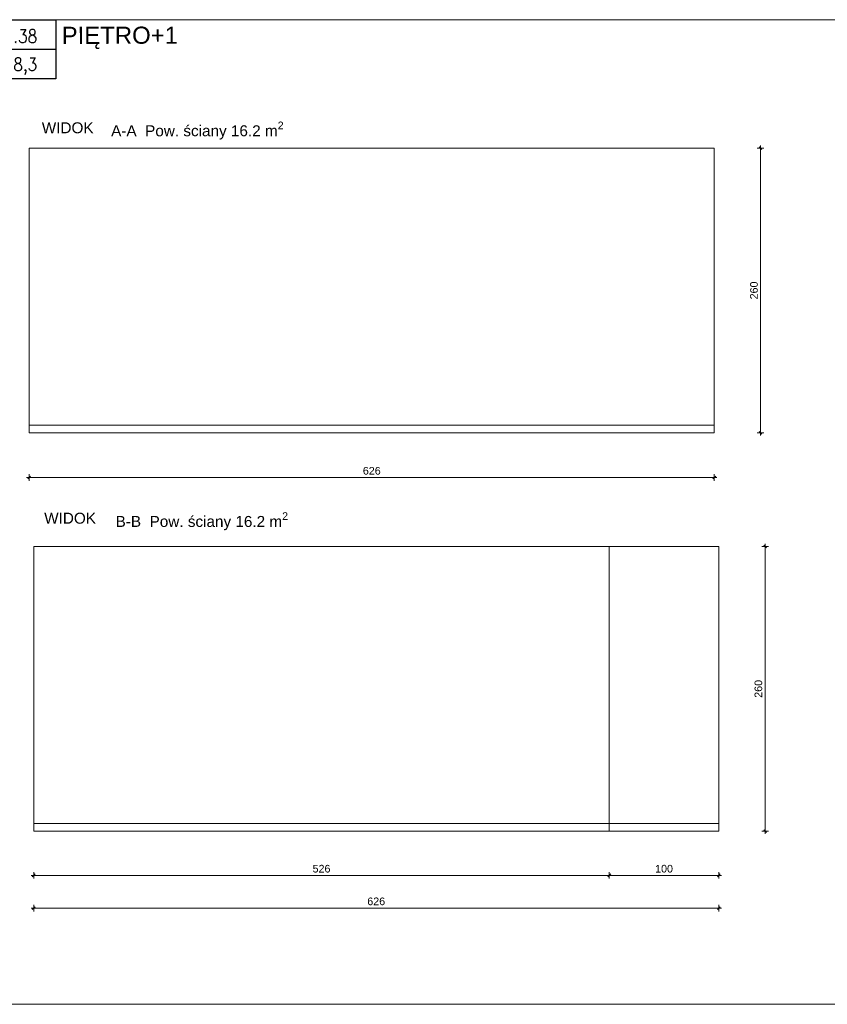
# Model space of a CAD drawing. Header units: millimetres. Extents: x 69081 to 158617, y -37521 to -9534.
# Tile 21 of 256: x 79008 to 79746, y -16424 to -15525. Entities that reach past the tile are written whole.
import ezdxf
from ezdxf.enums import TextEntityAlignment as Align

# ---------------------------------------------------------------- set-up
doc = ezdxf.new("R2010")
doc.units = ezdxf.units.MM
for name, color, linetype in [('ADMINISTRACJA RYSUNKI', 7, 'Continuous'), ('F-BIL', 1, 'Continuous'), ('F-BIL-OP', 3, 'Continuous'), ('F-BIL-TA', 1, 'Continuous')]:
    doc.layers.add(name, color=color, linetype=linetype)
for name, color, linetype, lineweight in [('Aika MEBLE wypełnienie', 8, 'Continuous', 0), ('AIKA NUMERACJA ŚCIAN', 30, 'Continuous', 5), ('Aika WYMIAROWANIE 25', 7, 'Continuous', 20), ('NUMERACJA MIESZKAŃ', 12, 'Continuous', 0)]:
    doc.layers.add(name, color=color, linetype=linetype, lineweight=lineweight)
doc.styles.add('AM_arial', font='arial.ttf')
doc.styles.add('Annotative', font='arial.ttf')
doc.styles.add('SIMPLEX', font='simplex', dxfattribs={"width": 0.85})
doc.styles.get("Standard").update_dxf_attribs({"font": 'arial.ttf'})
doc.dimstyles.new('Dwudziestka', dxfattribs={"dimtxt": 7, "dimasz": 0.6, "dimexe": 5, "dimexo": 0, "dimgap": 2.5, "dimtad": 1, "dimdec": 3, "dimrnd": 0.5, "dimdsep": 46, "dimtxsty": 'AM_arial', "dimblk": 'znacznik', "dimcen": 0.09, "dimdle": 5, "dimse1": 1, "dimse2": 1, "dimclre": 256, "dimadec": 0, "dimazin": 0, "dimtfac": 0.4, "dimtdec": 3, "dimtix": 1, "dimtofl": 0, "dimtmove": 2, "dimatfit": 3, "dimldrblk": 'NONE', "dimfxl": 1, "dimtfillclr": 256, "dimtolj": 1, "dimlwd": 18, "dimlwe": 15, "dimarcsym": 0})

# ---------------------------------------------------------------- blocks, each defined once
blk = doc.blocks.new('znacznik')
at = {"color": 0}
for points in [[(-4, 0), (4, 0)], [(0, -5), (0, 5)]]:
    blk.add_lwpolyline(points, dxfattribs=at)
at = {"color": 1}
blk.add_lwpolyline([(-2.1, -2.1), (2.1, 2.1)], dxfattribs=at)
blk = doc.blocks.new('*D2630')
at = {"layer": 'Aika WYMIAROWANIE 25', "color": 0, "transparency": 16777216}
blk.add_line((79685.38, -15642.51), (79685.38, -15901.31), dxfattribs=at)
at = {"layer": 'Defpoints', "color": 0, "transparency": 16777216}
for p in [(79643.07, -15641.91), (79643.07, -15901.91), (79685.38, -15901.91)]:
    blk.add_point(p, dxfattribs=at)
at = {"layer": 'Aika WYMIAROWANIE 25', "color": 0, "linetype": 'ByBlock', "transparency": 16777216, "xscale": 0.6, "yscale": 0.6, "zscale": 0.6}
for p, rotation in [((79685.38, -15641.91), 90), ((79685.38, -15901.91), 270)]:
    blk.add_blockref('znacznik', p, dxfattribs=dict(at, rotation=rotation))
at = {"layer": 'Aika WYMIAROWANIE 25', "color": 0, "transparency": 16777216, "insert": (79679.31, -15771.91), "char_height": 7, "attachment_point": 5, "rotation": 90, "style": 'AM_arial'}
blk.add_mtext('\\A1;260', dxfattribs=at)
blk = doc.blocks.new('_None')
blk = doc.blocks.new('*D2631')
at = {"layer": 'Aika WYMIAROWANIE 25', "color": 0, "transparency": 16777216}
blk.add_line((79642.47, -15942.79), (79017.67, -15942.79), dxfattribs=at)
at = {"layer": 'Defpoints', "color": 0, "transparency": 16777216}
for p in [(79017.07, -15901.91), (79643.07, -15901.91), (79017.07, -15942.79)]:
    blk.add_point(p, dxfattribs=at)
at = {"layer": 'Aika WYMIAROWANIE 25', "color": 0, "linetype": 'ByBlock', "transparency": 16777216, "xscale": 0.6, "yscale": 0.6, "zscale": 0.6, "rotation": 180}
blk.add_blockref('znacznik', (79017.07, -15942.79), dxfattribs=at)
at = {"layer": 'Aika WYMIAROWANIE 25', "color": 0, "linetype": 'ByBlock', "transparency": 16777216, "xscale": 0.6, "yscale": 0.6, "zscale": 0.6}
blk.add_blockref('znacznik', (79643.07, -15942.79), dxfattribs=at)
at = {"layer": 'Aika WYMIAROWANIE 25', "color": 0, "transparency": 16777216, "insert": (79330.07, -15936.71), "char_height": 7, "attachment_point": 5, "style": 'AM_arial'}
blk.add_mtext('\\A1;626', dxfattribs=at)
blk = doc.blocks.new('*D2632')
at = {"layer": 'Aika WYMIAROWANIE 25', "color": 0, "transparency": 16777216}
blk.add_line((79689.47, -16006.5), (79689.47, -16265.3), dxfattribs=at)
at = {"layer": 'Defpoints', "color": 0, "transparency": 16777216}
for p in [(79647.14, -16005.9), (79647.14, -16265.9), (79689.47, -16265.9)]:
    blk.add_point(p, dxfattribs=at)
at = {"layer": 'Aika WYMIAROWANIE 25', "color": 0, "linetype": 'ByBlock', "transparency": 16777216, "xscale": 0.6, "yscale": 0.6, "zscale": 0.6}
for p, rotation in [((79689.47, -16005.9), 90), ((79689.47, -16265.9), 270)]:
    blk.add_blockref('znacznik', p, dxfattribs=dict(at, rotation=rotation))
at = {"layer": 'Aika WYMIAROWANIE 25', "color": 0, "transparency": 16777216, "insert": (79683.39, -16135.9), "char_height": 7, "attachment_point": 5, "rotation": 90, "style": 'AM_arial'}
blk.add_mtext('\\A1;260', dxfattribs=at)
blk = doc.blocks.new('*D2633')
at = {"layer": 'Aika WYMIAROWANIE 25', "color": 0, "transparency": 16777216}
blk.add_line((79646.54, -16306.32), (79547.74, -16306.32), dxfattribs=at)
at = {"layer": 'Defpoints', "color": 0, "transparency": 16777216}
for p in [(79547.14, -16265.9), (79647.14, -16265.9), (79547.14, -16306.32)]:
    blk.add_point(p, dxfattribs=at)
at = {"layer": 'Aika WYMIAROWANIE 25', "color": 0, "linetype": 'ByBlock', "transparency": 16777216, "xscale": 0.6, "yscale": 0.6, "zscale": 0.6, "rotation": 180}
blk.add_blockref('znacznik', (79547.14, -16306.32), dxfattribs=at)
at = {"layer": 'Aika WYMIAROWANIE 25', "color": 0, "linetype": 'ByBlock', "transparency": 16777216, "xscale": 0.6, "yscale": 0.6, "zscale": 0.6}
blk.add_blockref('znacznik', (79647.14, -16306.32), dxfattribs=at)
at = {"layer": 'Aika WYMIAROWANIE 25', "color": 0, "transparency": 16777216, "insert": (79597.14, -16300.25), "char_height": 7, "attachment_point": 5, "style": 'AM_arial'}
blk.add_mtext('\\A1;100', dxfattribs=at)
blk = doc.blocks.new('*D2634')
at = {"layer": 'Aika WYMIAROWANIE 25', "color": 0, "transparency": 16777216}
blk.add_line((79546.54, -16306.32), (79021.74, -16306.32), dxfattribs=at)
at = {"layer": 'Defpoints', "color": 0, "transparency": 16777216}
for p in [(79021.14, -16265.9), (79547.14, -16265.9), (79021.14, -16306.32)]:
    blk.add_point(p, dxfattribs=at)
at = {"layer": 'Aika WYMIAROWANIE 25', "color": 0, "linetype": 'ByBlock', "transparency": 16777216, "xscale": 0.6, "yscale": 0.6, "zscale": 0.6, "rotation": 180}
blk.add_blockref('znacznik', (79021.14, -16306.32), dxfattribs=at)
at = {"layer": 'Aika WYMIAROWANIE 25', "color": 0, "linetype": 'ByBlock', "transparency": 16777216, "xscale": 0.6, "yscale": 0.6, "zscale": 0.6}
blk.add_blockref('znacznik', (79547.14, -16306.32), dxfattribs=at)
at = {"layer": 'Aika WYMIAROWANIE 25', "color": 0, "transparency": 16777216, "insert": (79284.14, -16300.25), "char_height": 7, "attachment_point": 5, "style": 'AM_arial'}
blk.add_mtext('\\A1;526', dxfattribs=at)
blk = doc.blocks.new('*D2650')
at = {"layer": 'Aika WYMIAROWANIE 25', "color": 0, "transparency": 16777216}
blk.add_line((79021.74, -16336.18), (79646.54, -16336.18), dxfattribs=at)
at = {"layer": 'Defpoints', "color": 0, "transparency": 16777216}
for p in [(79021.14, -16005.9), (79647.14, -16005.9), (79647.14, -16336.18)]:
    blk.add_point(p, dxfattribs=at)
at = {"layer": 'Aika WYMIAROWANIE 25', "color": 0, "linetype": 'ByBlock', "transparency": 16777216, "xscale": 0.6, "yscale": 0.6, "zscale": 0.6, "rotation": 180}
blk.add_blockref('znacznik', (79021.14, -16336.18), dxfattribs=at)
at = {"layer": 'Aika WYMIAROWANIE 25', "color": 0, "linetype": 'ByBlock', "transparency": 16777216, "xscale": 0.6, "yscale": 0.6, "zscale": 0.6}
blk.add_blockref('znacznik', (79647.14, -16336.18), dxfattribs=at)
at = {"layer": 'Aika WYMIAROWANIE 25', "color": 0, "transparency": 16777216, "insert": (79334.14, -16330.11), "char_height": 7, "attachment_point": 5, "style": 'AM_arial'}
blk.add_mtext('\\A1;626', dxfattribs=at)
blk = doc.blocks.new('DYBY-BL5')
at = {"layer": 'F-BIL-TA', "color": 1}
blk.add_line((0, 45), (110, 45), dxfattribs=at)
blk.add_lwpolyline([(0, 0), (0, 90), (110, 90), (110, 0)], close=True, dxfattribs=at)
at = {"layer": 'F-BIL-OP', "style": 'SIMPLEX', "width": 0.85}
blk.add_attdef('NR', text='', height=20, dxfattribs=at).set_placement((56, 55), align=Align.CENTER)
at = {"layer": 'F-BIL-OP', "color": 2, "style": 'SIMPLEX', "width": 0.85, "flags": 1}
for tag, p in [('NAZWA', (119, 55)), ('POSADZKA', (119, 12)), ('GRUPA', (119, -27)), ('RODZAJ', (119, -72))]:
    blk.add_attdef(tag, p, '', height=19, dxfattribs=at)
at = {"layer": 'F-BIL-OP', "color": 2, "style": 'SIMPLEX', "width": 0.85}
blk.add_attdef('POW.', text='', height=20, dxfattribs=at).set_placement((56, 12), align=Align.CENTER)
at = {"layer": 'F-BIL-OP', "color": 2, "style": 'SIMPLEX', "width": 0.85, "flags": 1}
blk.add_attdef('POWH.', text='', height=20, dxfattribs=at).set_placement((56, -27), align=Align.CENTER)

msp = doc.modelspace()

# ---------------------------------------------------------------- linework, layer by layer
at = {"layer": 'ADMINISTRACJA RYSUNKI', "color": 7, "lineweight": 5}
for points in [[(78975.4345, -16337.5443), (78975.4345, -16424.1134), (80242.0967, -16424.1134), (80242.0967, -15524.5385), (78975.4345, -15524.5385)], [(79647.1405, -16265.8952), (79547.1405, -16265.8952), (79547.1405, -16005.8952)]]:
    msp.add_lwpolyline(points, dxfattribs=at)
at = {"layer": 'ADMINISTRACJA RYSUNKI', "color": 1, "lineweight": 5}
msp.add_lwpolyline([(80242.0967, -15524.5385), (78975.4345, -15524.5385), (78975.4345, -16424.1134), (80242.0967, -16424.1134)], close=True, dxfattribs=at)
at = {"layer": 'ADMINISTRACJA RYSUNKI', "color": 7, "lineweight": 5}
for points in [[(79643.0692, -15641.912), (79643.0692, -15901.912), (79017.0692, -15901.912), (79017.0692, -15641.912)], [(79647.1405, -16005.8952), (79647.1405, -16265.8952), (79021.1405, -16265.8952), (79021.1405, -16005.8952)]]:
    msp.add_lwpolyline(points, close=True, dxfattribs=at)
at = {"layer": 'Aika MEBLE wypełnienie'}
for points in [[(79017.0692, -15894.912), (79643.0692, -15894.912)], [(79021.1405, -16258.8952), (79647.1405, -16258.8952)]]:
    msp.add_lwpolyline(points, dxfattribs=at)

# ---------------------------------------------------------------- block references
at = {"layer": 'F-BIL', "xscale": 0.6, "yscale": 0.6, "zscale": 0.6}
msp.add_blockref('DYBY-BL5', (78975.4345, -15578.5385), dxfattribs=at).add_auto_attribs({'NR': '1.38', 'POW.': '18,3'})

# ---------------------------------------------------------------- texts
at = {"layer": 'AIKA NUMERACJA ŚCIAN', "transparency": 33554687, "char_height": 10, "width": 133.251804, "attachment_point": 1, "style": 'Annotative'}
for insert in [(79028.5279, -15618.3006), (79030.7337, -15974.9986)]:
    msp.add_mtext('WIDOK ', dxfattribs=dict(at, insert=insert))
at = {"layer": 'AIKA NUMERACJA ŚCIAN', "transparency": 33554687, "char_height": 10, "attachment_point": 1, "style": 'Annotative'}
for s, insert in [('\\A1;A-A  Pow. ściany 16.2 m{\\H0.7x;\\S2^ ;}', (79091.9189, -15617.6232)), ('\\A1;B-B  Pow. ściany 16.2 m{\\H0.7x;\\S2^ ;}', (79095.9903, -15974.5591))]:
    msp.add_mtext_dynamic_manual_height_columns(s, width=358.759768, gutter_width=8.4365, heights=[0], dxfattribs=dict(at, insert=insert))
at = {"layer": 'NUMERACJA MIESZKAŃ', "color": 1, "lineweight": 18, "insert": (79046.6917, -15531.0275), "char_height": 15.64478, "attachment_point": 1, "rotation": 0.1061949}
msp.add_mtext('PIĘTRO+1', dxfattribs=at)

# ---------------------------------------------------------------- dimensions: what is measured, and where the dimension line sits
at = {"layer": 'Aika WYMIAROWANIE 25'}
for base, p1, p2, picture, middle in [((79685.3821, -15901.912), (79643.0692, -15641.912), (79643.0692, -15901.912), '*D2630', (79679.3081, -15771.912)), ((79689.4683, -16265.8952), (79647.1405, -16005.8952), (79647.1405, -16265.8952), '*D2632', (79683.3942, -16135.8952))]:
    dim = msp.add_linear_dim(base=base, p1=p1, p2=p2, angle=90, dimstyle='Dwudziestka', override={"dimlwd": 65535}, dxfattribs=at)
    dim.commit()
    dim.dimension.update_dxf_attribs({"geometry": picture, "text_midpoint": middle})
for base, p1, p2, picture, middle in [((79017.0692, -15942.7854), (79643.0692, -15901.912), (79017.0692, -15901.912), '*D2631', (79330.0692, -15936.7114)), ((79647.1405, -16336.1824), (79021.1405, -16005.8952), (79647.1405, -16005.8952), '*D2650', (79334.1405, -16330.1084)), ((79021.1405, -16306.3236), (79547.1405, -16265.8952), (79021.1405, -16265.8952), '*D2634', (79284.1405, -16300.2496)), ((79547.1405, -16306.3236), (79647.1405, -16265.8952), (79547.1405, -16265.8952), '*D2633', (79597.1405, -16300.2496))]:
    dim = msp.add_linear_dim(base=base, p1=p1, p2=p2, dimstyle='Dwudziestka', override={"dimlwd": 65535}, dxfattribs=at)
    dim.commit()
    dim.dimension.update_dxf_attribs({"geometry": picture, "text_midpoint": middle})

doc.saveas('drawing.dxf')
